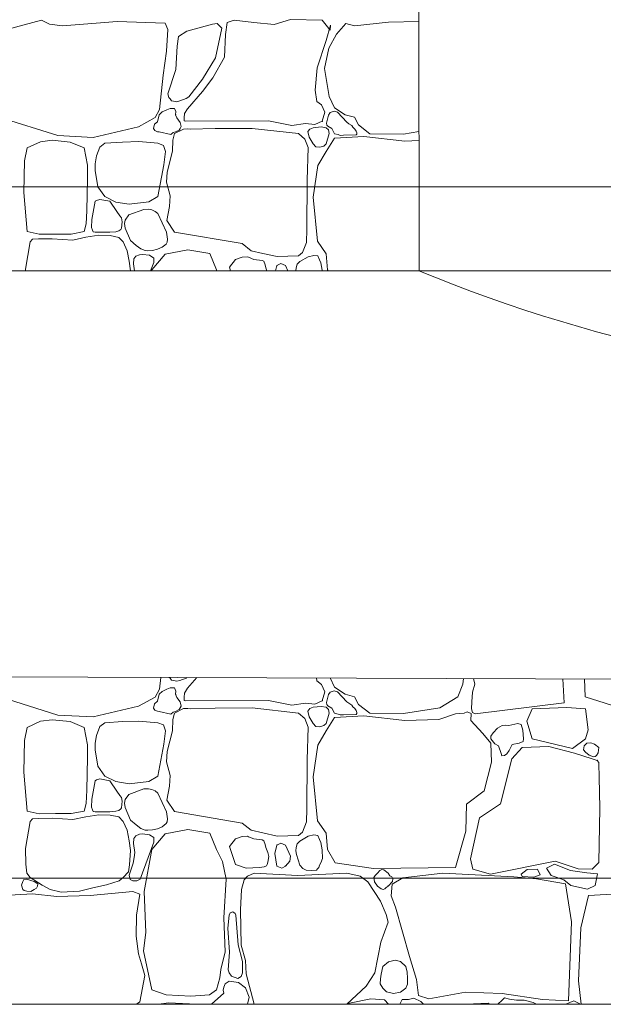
# Model space of a CAD drawing. Header units: millimetres. Extents: x -573548 to 674770, y -184010 to -47794.
# Tile 126 of 181: x 107513 to 109009, y -100578 to -98054. Entities that reach past the tile are written whole.
import ezdxf
from ezdxf.enums import TextEntityAlignment as Align

# ---------------------------------------------------------------- set-up
doc = ezdxf.new("R2010")
doc.units = ezdxf.units.MM
for name, color, linetype, lineweight in [('A.02 RZUT PIWNICY_is$0$_HATCH_Nr_pióra__18', 8, 'Continuous', 9), ('A.02 RZUT PIWNICY_is$0$podciagi_Nr_pióra__1', 8, 'Continuous', 9), ('A.02 RZUT PIWNICY_is$0$Structural - Bearing_Nr_pióra__21', 8, 'Continuous', 9), ('A.02 RZUT PIWNICY_is$0$Structural - Grid', 8, 'Continuous', 9), ('A.02 RZUT PIWNICY_is$0$Structural - Grid_Nr_pióra__17', 8, 'Continuous', 9)]:
    doc.layers.add(name, color=color, linetype=linetype, lineweight=lineweight)
doc.styles.add('A.02 RZUT PIWNICY_is$0$STYL_AUTOMATYCZNY_1', font='arial.ttf')

# ---------------------------------------------------------------- blocks, each defined once
blk = doc.blocks.new('*X106')
at = {"layer": 'A.02 RZUT PIWNICY_is$0$_HATCH_Nr_pióra__18'}
for p, q in [((108000, -98092.1), (108139.9, -98055.6)), ((108139.9, -98055.6), (108160.1, -98065.1)), ((108193.4, -98070.1), (108333.4, -98059)), ((108333.4, -98059), (108456.8, -98062.7)), ((108615.8, -98061.4), (108611.3, -98091.6)), ((108633.2, -98054.8), (108615.8, -98061.4)), ((108683.5, -98061.4), (108633.2, -98054.8)), ((108736.4, -98066.4), (108683.5, -98061.4)), ((108777.6, -98053.6), (108736.4, -98066.4)), ((108859.4, -98054.8), (108777.6, -98053.6)), ((108879.6, -98080.8), (108859.4, -98054.8)), ((109029.4, -98060.6), (108942.3, -98070.1)), ((109107.2, -98058.7), (109029.4, -98060.6)), ((108160.1, -98065.1), (108193.4, -98070.1)), ((108456.8, -98062.7), (108463.4, -98079.2)), ((108463.4, -98079.2), (108459.7, -98134.9)), ((108511.7, -98083), (108491.1, -98096.9)), ((108577.8, -98065.1), (108511.7, -98083)), ((108590.2, -98063.5), (108577.8, -98065.1)), ((108585.7, -98151.8), (108601.9, -98075.9)), ((108601.9, -98075.9), (108590.2, -98063.5)), ((108868.9, -98107.7), (108880, -98067.6)), ((108880, -98067.6), (108879.6, -98080.8)), ((108920, -98063.9), (108896.1, -98091.2)), ((108942.3, -98070.1), (108920, -98063.9)), ((108491.1, -98096.9), (108487, -98122.1)), ((108611.3, -98091.6), (108608.8, -98150.2)), ((108846.2, -98177.8), (108868.9, -98107.7)), ((108896.1, -98091.2), (108876.3, -98127.1)), ((108459.7, -98134.9), (108451.4, -98196)), ((108487, -98122.1), (108483.7, -98182)), ((108876.3, -98127.1), (108865.1, -98178.7)), ((108552.2, -98206.7), (108585.7, -98151.8)), ((108608.8, -98150.2), (108578.7, -98203)), ((108483.7, -98182), (108463.7, -98244.3)), ((108841.2, -98234.4), (108846.2, -98177.8)), ((108865.1, -98178.7), (108876.7, -98250.9)), ((108451.4, -98196), (108442, -98284.3)), ((108517.2, -98251.7), (108552.2, -98206.7)), ((108578.7, -98203), (108552.2, -98237.7)), ((108552.2, -98237.7), (108513.9, -98282.3)), ((108845.7, -98263.3), (108841.2, -98234.4)), ((108463.7, -98244.3), (108465.9, -98253.2)), ((108465.9, -98253.2), (108469.3, -98256.7)), ((108469.3, -98256.7), (108473, -98261.7)), ((108473, -98261.7), (108477.7, -98262.6)), ((108477.7, -98262.6), (108486.9, -98264.3)), ((108486.9, -98264.3), (108494.5, -98262)), ((108494.5, -98262), (108510.7, -98256.4)), ((108510.7, -98256.4), (108517.2, -98251.7)), ((108857.3, -98272.4), (108845.7, -98263.3)), ((108876.7, -98250.9), (108890.7, -98279.8)), ((108442, -98284.3), (108430.8, -98305)), ((108460.7, -98285), (108448.9, -98290.3)), ((108469.4, -98281.2), (108460.7, -98285)), ((108480.4, -98281.5), (108469.4, -98281.2)), ((108483.9, -98289.6), (108480.4, -98281.5)), ((108513.9, -98282.3), (108506.4, -98294.8)), ((108866, -98291.4), (108857.3, -98272.4)), ((108889.4, -98288.6), (108879.3, -98292.2)), ((108898.1, -98291.3), (108889.4, -98288.6)), ((108890.7, -98279.8), (108917.6, -98297.5)), ((108181.6, -98351.1), (108033.3, -98304.5)), ((108430.8, -98305), (108388.3, -98328.5)), ((108441.1, -98297.5), (108437, -98315.6)), ((108448.9, -98290.3), (108441.1, -98297.5)), ((108483.3, -98297.5), (108483.9, -98289.6)), ((108486.2, -98305.8), (108483.3, -98297.5)), ((108494.9, -98317.4), (108486.2, -98305.8)), ((108505.5, -98305.3), (108505.4, -98313.4)), ((108505.4, -98313.4), (108509.7, -98314.1)), ((108506.4, -98294.8), (108505.5, -98305.3)), ((108509.7, -98314.1), (108721.1, -98313.6)), ((108721.1, -98313.6), (108780.9, -98325.2)), ((108840, -98322.7), (108859.4, -98314.1)), ((108859.4, -98314.1), (108866, -98291.4)), ((108875.6, -98298.4), (108870.4, -98319)), ((108879.3, -98292.2), (108875.6, -98298.4)), ((108922.4, -98316.9), (108898.1, -98291.3)), ((108917.6, -98297.5), (108942.3, -98304.2)), ((108942.3, -98304.2), (108951.8, -98323.6)), ((108388.3, -98328.5), (108272, -98355.6)), ((108429.1, -98322), (108426.8, -98333.1)), ((108426.8, -98333.1), (108430, -98338.3)), ((108437, -98315.6), (108429.1, -98322)), ((108430, -98338.3), (108432.2, -98339)), ((108432.2, -98339), (108436.7, -98341.3)), ((108503.5, -98334.4), (108480.8, -98345.8)), ((108483.3, -98341.7), (108492.5, -98336.8)), ((108492.5, -98336.8), (108495.4, -98332.5)), ((108497.4, -98327.7), (108494.9, -98317.4)), ((108495.4, -98332.5), (108497.4, -98327.7)), ((108515, -98333.8), (108503.5, -98334.4)), ((108520.5, -98334.7), (108515, -98333.8)), ((108584.4, -98333.1), (108520.5, -98334.7)), ((108679.8, -98332.6), (108584.4, -98333.1)), ((108798.7, -98345.8), (108679.8, -98332.6)), ((108780.9, -98325.2), (108816.4, -98320.3)), ((108816.4, -98320.3), (108840, -98322.7)), ((108827.3, -98334.4), (108822.7, -98341)), ((108835.8, -98331), (108827.3, -98334.4)), ((108856.8, -98328.8), (108835.8, -98331)), ((108869.3, -98331), (108856.8, -98328.8)), ((108875.3, -98336.6), (108869.3, -98331)), ((108870.4, -98319), (108870.7, -98324)), ((108870.7, -98324), (108873.9, -98326.9)), ((108873.9, -98326.9), (108884, -98333.1)), ((108876.8, -98345.6), (108875.3, -98336.6)), ((108884, -98333.1), (108890.5, -98346.4)), ((108927.5, -98320.7), (108922.4, -98316.9)), ((108934.7, -98325.2), (108927.5, -98320.7)), ((108937.2, -98329.8), (108934.7, -98325.2)), ((108942.4, -98334.2), (108937.2, -98329.8)), ((108946.1, -98339.6), (108942.4, -98334.2)), ((108948.2, -98344), (108946.1, -98339.6)), ((108951.8, -98323.6), (108981.1, -98346.3)), ((108167.1, -98363.2), (108136.7, -98366.7)), ((108213.4, -98367.7), (108167.1, -98363.2)), ((108272, -98355.6), (108181.6, -98351.1)), ((108436.7, -98341.3), (108441.1, -98341.7)), ((108441.1, -98341.7), (108470.8, -98348.3)), ((108470.8, -98348.3), (108477.4, -98343.5)), ((108476.1, -98362.4), (108475.6, -98391)), ((108480.8, -98345.8), (108476.1, -98362.4)), ((108477.4, -98343.5), (108483.3, -98341.7)), ((108814.6, -98359.9), (108798.7, -98345.8)), ((108823.1, -98381.6), (108814.6, -98359.9)), ((108822.7, -98341), (108825.6, -98355.1)), ((108825.6, -98355.1), (108835.8, -98372.3)), ((108869.3, -98372.3), (108876.8, -98345.6)), ((108890.7, -98357.4), (108869.3, -98391.7)), ((108890.5, -98346.4), (108899.8, -98348.4)), ((108965.9, -98353.3), (108890.7, -98357.4)), ((108899.8, -98348.4), (108905.4, -98350.6)), ((108905.4, -98350.6), (108913.6, -98350.1)), ((108913.6, -98350.1), (108945.9, -98349.2)), ((108945.9, -98349.2), (108948.3, -98347.2)), ((108948.3, -98347.2), (108948.2, -98344)), ((109070.7, -98365.2), (108965.9, -98353.3)), ((108981.1, -98346.3), (109067.8, -98347.1)), ((109067.8, -98347.1), (109107.2, -98340.9)), ((109107.2, -98364), (109070.7, -98365.2)), ((108102.8, -98382.6), (108095.6, -98416.1)), ((108136.7, -98366.7), (108102.8, -98382.6)), ((108249, -98382.6), (108213.4, -98367.7)), ((108257.7, -98427.1), (108249, -98382.6)), ((108289.5, -98380.5), (108280.3, -98403.2)), ((108301.9, -98370.7), (108289.5, -98380.5)), ((108346.8, -98367.7), (108301.9, -98370.7)), ((108389, -98366.3), (108346.8, -98367.7)), ((108437.7, -98370.7), (108389, -98366.3)), ((108452.2, -98376.1), (108437.7, -98370.7)), ((108457.4, -98391.5), (108452.2, -98376.1)), ((108820.9, -98465.7), (108823.1, -98381.6)), ((108835.8, -98372.3), (108842.6, -98380)), ((108842.6, -98380), (108853.4, -98381.1)), ((108853.4, -98381.1), (108863.5, -98377.9)), ((108863.5, -98377.9), (108869.3, -98372.3)), ((108280.3, -98403.2), (108276.8, -98423.3)), ((108453.4, -98425.7), (108457.4, -98391.5)), ((108475.6, -98391), (108461.9, -98444.5)), ((108869.3, -98391.7), (108847.8, -98428)), ((108095.6, -98416.1), (108094, -98497)), ((108257.4, -98460.1), (108257.7, -98427.1)), ((108276.8, -98423.3), (108277.1, -98440.2)), ((108277.1, -98440.2), (108283.9, -98482.2)), ((108437.7, -98507.3), (108453.4, -98425.7)), ((108847.8, -98428), (108835.8, -98509.3)), ((108256.2, -98543.8), (108257.4, -98460.1)), ((108461.9, -98444.5), (108460.2, -98470.6)), ((108819.6, -98591.3), (108820.9, -98465.7)), ((108283.9, -98482.2), (108301.9, -98507.3)), ((108460.2, -98470.6), (108469.3, -98505.6)), ((108094, -98497), (108102.8, -98597.3)), ((108288.8, -98514.8), (108280.3, -98517.1)), ((108314.8, -98519.2), (108288.8, -98514.8)), ((108301.9, -98507.3), (108330.1, -98521.6)), ((108414.3, -98521.1), (108437.7, -98507.3)), ((108469.3, -98505.6), (108467.9, -98532.9)), ((108835.8, -98509.3), (108847.4, -98622)), ((108277.1, -98519.2), (108268.3, -98566.5)), ((108280.3, -98517.1), (108277.1, -98519.2)), ((108332.6, -98546), (108314.8, -98519.2)), ((108330.1, -98521.6), (108364.1, -98527.1)), ((108401.6, -98540.3), (108363.2, -98554.3)), ((108364.1, -98527.1), (108414.3, -98521.1)), ((108414.2, -98539.7), (108401.6, -98540.3)), ((108422.2, -98541.7), (108414.2, -98539.7)), ((108430.6, -98545.4), (108422.2, -98541.7)), ((108467.9, -98532.9), (108460.6, -98568.8)), ((108253.7, -98577.2), (108256.2, -98543.8)), ((108268.3, -98566.5), (108268, -98586.8)), ((108340.2, -98556.7), (108332.6, -98546)), ((108344.8, -98562), (108340.2, -98556.7)), ((108346.3, -98572), (108344.8, -98562)), ((108363.2, -98554.3), (108354.3, -98567.8)), ((108437.5, -98551), (108430.6, -98545.4)), ((108460, -98598.7), (108437.5, -98551)), ((108249, -98597.3), (108253.7, -98577.2)), ((108268, -98586.8), (108270.6, -98593.8)), ((108337.6, -98595.5), (108343, -98591.6)), ((108343, -98591.6), (108345, -98588.3)), ((108345, -98588.3), (108346.3, -98572)), ((108354.3, -98567.8), (108352.3, -98576.8)), ((108352.3, -98576.8), (108353.9, -98588)), ((108353.9, -98588), (108367.7, -98619.9)), ((108460.6, -98568.8), (108480.8, -98598.5)), ((108818.8, -98624.8), (108819.6, -98591.3)), ((108102.8, -98597.3), (108133.2, -98604.1)), ((108116.9, -98616.5), (108110.6, -98623.5)), ((108131.9, -98616), (108116.9, -98616.5)), ((108166.7, -98615.5), (108131.9, -98616)), ((108133.2, -98604.1), (108175.6, -98603.6)), ((108219.7, -98618.8), (108166.7, -98615.5)), ((108175.6, -98603.6), (108215.8, -98603.4)), ((108215.8, -98603.4), (108249, -98597.3)), ((108253, -98611.5), (108219.7, -98618.8)), ((108286.9, -98606.7), (108253, -98611.5)), ((108270.6, -98593.8), (108272.2, -98597.8)), ((108272.2, -98597.8), (108277.1, -98598.7)), ((108277.1, -98598.7), (108314.8, -98598.7)), ((108315.4, -98607.3), (108286.9, -98606.7)), ((108314.8, -98598.7), (108330.4, -98597.4)), ((108337.4, -98612.2), (108315.4, -98607.3)), ((108330.4, -98597.4), (108337.6, -98595.5)), ((108349.3, -98623.5), (108337.4, -98612.2)), ((108462.9, -98616.8), (108460, -98598.7)), ((108461.8, -98624.7), (108462.9, -98616.8)), ((108480.8, -98598.5), (108654.2, -98628)), ((108110.6, -98623.5), (108098.6, -98693.2)), ((108359.1, -98646.2), (108349.3, -98623.5)), ((108367.7, -98619.9), (108382.4, -98632.7)), ((108382.4, -98632.7), (108394, -98641.6)), ((108394, -98641.6), (108405.3, -98645.8)), ((108424.4, -98645.4), (108437, -98642.4)), ((108437, -98642.4), (108448.9, -98637.2)), ((108448.9, -98637.2), (108459, -98629)), ((108459, -98629), (108461.8, -98624.7)), ((108654.2, -98628), (108677.1, -98646.2)), ((108808.8, -98651), (108818.8, -98624.8)), ((108847.4, -98622), (108868.9, -98653.8)), ((108364.7, -98673), (108359.1, -98646.2)), ((108376.5, -98667.4), (108375.4, -98680.2)), ((108381.7, -98660.2), (108376.5, -98667.4)), ((108390.5, -98656.7), (108381.7, -98660.2)), ((108398.4, -98655.6), (108390.5, -98656.7)), ((108416, -98657.5), (108398.4, -98655.6)), ((108405.3, -98645.8), (108412.3, -98646.4)), ((108412.3, -98646.4), (108424.4, -98645.4)), ((108427.3, -98665), (108416, -98657.5)), ((108456.5, -98655), (108422.2, -98695.5)), ((108427.8, -98669.7), (108427.3, -98665)), ((108514.3, -98644.3), (108456.5, -98655)), ((108571.2, -98653.4), (108514.3, -98644.3)), ((108588.2, -98695.5), (108571.2, -98653.4)), ((108654.1, -98662.6), (108636.5, -98668.7)), ((108667.4, -98661.6), (108654.1, -98662.6)), ((108670.3, -98662.9), (108667.4, -98661.6)), ((108683.5, -98668.7), (108670.3, -98662.9)), ((108677.1, -98646.2), (108706.8, -98653.1)), ((108706.8, -98653.1), (108743.5, -98661.4)), ((108743.5, -98661.4), (108798.7, -98659.6)), ((108798.7, -98659.6), (108808.8, -98651)), ((108823.2, -98661.6), (108802, -98674)), ((108837.8, -98658.3), (108823.2, -98661.6)), ((108848.1, -98659.7), (108837.8, -98658.3)), ((108852.3, -98669.9), (108848.1, -98659.7)), ((108868.9, -98653.8), (108873, -98695.5)), ((108367.8, -98697.8), (108364.7, -98673)), ((108375.4, -98680.2), (108378.3, -98697.8)), ((108419.4, -98697.8), (108427.1, -98676.8)), ((108427.1, -98676.8), (108427.8, -98669.7)), ((108636.5, -98668.7), (108621.2, -98688.1)), ((108621.2, -98688.1), (108624.4, -98697.8)), ((108705.1, -98671.2), (108683.5, -98668.7)), ((108709.1, -98673.2), (108705.1, -98671.2)), ((108713, -98682.3), (108709.1, -98673.2)), ((108714.5, -98690.1), (108713, -98682.3)), ((108717.4, -98697.8), (108714.5, -98690.1)), ((108743, -98684.3), (108739.7, -98697.8)), ((108753.1, -98678.9), (108743, -98684.3)), ((108764.8, -98684.3), (108753.1, -98678.9)), ((108771.2, -98697.8), (108764.8, -98684.3)), ((108792.6, -98690.1), (108791.5, -98697.8)), ((108795.2, -98681.1), (108792.6, -98690.1)), ((108802, -98674), (108795.2, -98681.1)), ((108855.3, -98677.6), (108852.3, -98669.9)), ((108858.8, -98696.4), (108855.3, -98677.6)), ((108098.6, -98693.2), (108098.6, -98697.8)), ((108422.2, -98695.5), (108421.8, -98697.8)), ((108589.3, -98697.8), (108588.2, -98695.5)), ((108858.9, -98697.8), (108858.8, -98696.4)), ((108873, -98695.5), (108874.3, -98697.8)), ((108445.2, -99740), (108442, -99770)), ((108467, -99740), (108469.3, -99742.3)), ((108469.3, -99742.3), (108473, -99747.3)), ((108473, -99747.3), (108477.7, -99748.2)), ((108477.7, -99748.2), (108486.9, -99750)), ((108486.9, -99750), (108494.5, -99747.7)), ((108494.5, -99747.7), (108510.7, -99742.1)), ((108510.7, -99742.1), (108513.3, -99740.2)), ((108537.6, -99740.3), (108513.9, -99767.9)), ((108845.7, -99748.9), (108844.6, -99741.4)), ((108857.3, -99758), (108845.7, -99748.9)), ((108879.1, -99741.5), (108890.7, -99765.5)), ((109219.7, -99757.6), (109221.4, -99742.8)), ((109246.8, -99742.9), (109250, -99757.1)), ((109479.6, -99805.1), (109475.9, -99743.7)), ((109533.3, -99790.2), (109531.5, -99743.9)), ((108442, -99770), (108430.8, -99790.6)), ((108448.9, -99775.9), (108441.1, -99783.2)), ((108460.7, -99770.6), (108448.9, -99775.9)), ((108469.4, -99766.9), (108460.7, -99770.6)), ((108480.4, -99767.1), (108469.4, -99766.9)), ((108483.9, -99775.3), (108480.4, -99767.1)), ((108483.3, -99783.2), (108483.9, -99775.3)), ((108513.9, -99767.9), (108506.4, -99780.5)), ((108866, -99777), (108857.3, -99758)), ((108859.4, -99799.7), (108866, -99777)), ((108879.3, -99777.9), (108875.6, -99784.1)), ((108889.4, -99774.3), (108879.3, -99777.9)), ((108898.1, -99777), (108889.4, -99774.3)), ((108890.7, -99765.5), (108917.6, -99783.2)), ((108922.4, -99802.5), (108898.1, -99777)), ((109206.5, -99789.8), (109219.7, -99757.6)), ((109244.2, -99777.7), (109242.4, -99802.9)), ((109250, -99757.1), (109244.2, -99777.7)), ((108181.6, -99836.8), (108033.3, -99790.2)), ((108430.8, -99790.6), (108388.3, -99814.2)), ((108437, -99801.3), (108429.1, -99807.6)), ((108441.1, -99783.2), (108437, -99801.3)), ((108486.2, -99791.4), (108483.3, -99783.2)), ((108494.9, -99803), (108486.2, -99791.4)), ((108497.4, -99813.4), (108494.9, -99803)), ((108505.5, -99791), (108505.4, -99799.1)), ((108505.4, -99799.1), (108509.7, -99799.7)), ((108506.4, -99780.5), (108505.5, -99791)), ((108509.7, -99799.7), (108721.1, -99799.3)), ((108721.1, -99799.3), (108780.9, -99810.9)), ((108840, -99808.4), (108859.4, -99799.7)), ((108875.6, -99784.1), (108870.4, -99804.6)), ((108917.6, -99783.2), (108942.3, -99789.8)), ((108927.5, -99806.3), (108922.4, -99802.5)), ((108942.3, -99789.8), (108951.8, -99809.2)), ((109160.3, -99818.3), (109206.5, -99789.8)), ((109242.4, -99802.9), (109241.5, -99820.7)), ((109681.6, -99836.8), (109533.3, -99790.2)), ((108388.3, -99814.2), (108272, -99841.3)), ((108429.1, -99807.6), (108426.8, -99818.7)), ((108426.8, -99818.7), (108430, -99824)), ((108430, -99824), (108432.2, -99824.7)), ((108432.2, -99824.7), (108436.7, -99826.9)), ((108436.7, -99826.9), (108441.1, -99827.4)), ((108441.1, -99827.4), (108470.8, -99834)), ((108477.4, -99829.1), (108483.3, -99827.4)), ((108503.5, -99820.1), (108480.8, -99831.5)), ((108483.3, -99827.4), (108492.5, -99822.4)), ((108492.5, -99822.4), (108495.4, -99818.1)), ((108495.4, -99818.1), (108497.4, -99813.4)), ((108515, -99819.4), (108503.5, -99820.1)), ((108520.5, -99820.4), (108515, -99819.4)), ((108584.4, -99818.7), (108520.5, -99820.4)), ((108679.8, -99818.3), (108584.4, -99818.7)), ((108798.7, -99831.5), (108679.8, -99818.3)), ((108780.9, -99810.9), (108816.4, -99805.9)), ((108816.4, -99805.9), (108840, -99808.4)), ((108827.3, -99820), (108822.7, -99826.7)), ((108822.7, -99826.7), (108825.6, -99840.8)), ((108835.8, -99816.6), (108827.3, -99820)), ((108856.8, -99814.5), (108835.8, -99816.6)), ((108869.3, -99816.6), (108856.8, -99814.5)), ((108875.3, -99822.3), (108869.3, -99816.6)), ((108870.4, -99804.6), (108870.7, -99809.7)), ((108870.7, -99809.7), (108873.9, -99812.6)), ((108873.9, -99812.6), (108884, -99818.7)), ((108876.8, -99831.3), (108875.3, -99822.3)), ((108884, -99818.7), (108890.5, -99832.1)), ((108934.7, -99810.9), (108927.5, -99806.3)), ((108937.2, -99815.5), (108934.7, -99810.9)), ((108942.4, -99819.9), (108937.2, -99815.5)), ((108946.1, -99825.2), (108942.4, -99819.9)), ((108948.2, -99829.7), (108946.1, -99825.2)), ((108951.8, -99809.2), (108981.1, -99831.9)), ((109067.8, -99832.7), (109160.3, -99818.3)), ((109230.3, -99827.9), (109222.9, -99831.7)), ((109240.9, -99832.4), (109230.3, -99827.9)), ((109241.5, -99820.7), (109244.4, -99830)), ((109251.5, -99833.6), (109479.6, -99805.1)), ((109397.7, -99820.7), (109383.3, -99852.3)), ((109486.6, -99817.3), (109397.7, -99820.7)), ((109533.9, -99820.7), (109486.6, -99817.3)), ((109540.6, -99874.3), (109533.9, -99820.7)), ((108136.7, -99852.3), (108102.8, -99868.2)), ((108167.1, -99848.8), (108136.7, -99852.3)), ((108213.4, -99853.4), (108167.1, -99848.8)), ((108272, -99841.3), (108181.6, -99836.8)), ((108249, -99868.2), (108213.4, -99853.4)), ((108346.8, -99853.4), (108301.9, -99856.4)), ((108389, -99852), (108346.8, -99853.4)), ((108437.7, -99856.4), (108389, -99852)), ((108470.8, -99834), (108477.4, -99829.1)), ((108476.1, -99848.1), (108475.6, -99876.6)), ((108480.8, -99831.5), (108476.1, -99848.1)), ((108814.6, -99845.6), (108798.7, -99831.5)), ((108823.1, -99867.2), (108814.6, -99845.6)), ((108825.6, -99840.8), (108835.8, -99857.9)), ((108869.3, -99857.9), (108876.8, -99831.3)), ((108890.7, -99843.1), (108869.3, -99877.4)), ((108890.5, -99832.1), (108899.8, -99834)), ((108965.9, -99838.9), (108890.7, -99843.1)), ((108899.8, -99834), (108905.4, -99836.3)), ((108905.4, -99836.3), (108913.6, -99835.8)), ((108913.6, -99835.8), (108945.9, -99834.9)), ((108945.9, -99834.9), (108948.3, -99832.9)), ((108948.3, -99832.9), (108948.2, -99829.7)), ((109070.7, -99850.9), (108965.9, -99838.9)), ((108981.1, -99831.9), (109067.8, -99832.7)), ((109157.8, -99848), (109070.7, -99850.9)), ((109201.2, -99833.2), (109157.8, -99848)), ((109222.9, -99831.7), (109201.2, -99833.2)), ((109240.4, -99850.9), (109240.9, -99832.4)), ((109270.9, -99883.5), (109240.4, -99850.9)), ((109244.4, -99830), (109251.5, -99833.6)), ((109383.3, -99852.3), (109397.7, -99897.4)), ((108102.8, -99868.2), (108095.6, -99901.8)), ((108257.7, -99912.8), (108249, -99868.2)), ((108289.5, -99866.1), (108280.3, -99888.9)), ((108301.9, -99856.4), (108289.5, -99866.1)), ((108452.2, -99861.8), (108437.7, -99856.4)), ((108457.4, -99877.1), (108452.2, -99861.8)), ((108453.4, -99911.4), (108457.4, -99877.1)), ((108475.6, -99876.6), (108461.9, -99930.2)), ((108820.9, -99951.4), (108823.1, -99867.2)), ((108835.8, -99857.9), (108842.6, -99865.7)), ((108842.6, -99865.7), (108853.4, -99866.8)), ((108869.3, -99877.4), (108847.8, -99913.7)), ((108853.4, -99866.8), (108863.5, -99863.6)), ((108863.5, -99863.6), (108869.3, -99857.9)), ((109308.5, -99870.6), (109297.3, -99881.8)), ((109320.6, -99863), (109308.5, -99870.6)), ((109328.4, -99862.8), (109320.6, -99863)), ((109337.8, -99863.7), (109328.4, -99862.8)), ((109360.2, -99857.9), (109337.8, -99863.7)), ((109369.5, -99861.1), (109360.2, -99857.9)), ((109373.2, -99875), (109369.5, -99861.1)), ((109374.7, -99897.6), (109373.2, -99875)), ((109533.9, -99897.4), (109540.6, -99874.3)), ((108095.6, -99901.8), (108094, -99982.7)), ((108280.3, -99888.9), (108276.8, -99908.9)), ((109291.6, -99908.7), (109270.9, -99883.5)), ((109297.3, -99881.8), (109291.5, -99890.4)), ((109291.5, -99890.4), (109291.6, -99897.4)), ((109291.6, -99897.4), (109301.4, -99910.1)), ((109363.8, -99908.8), (109374.3, -99904.5)), ((109374.3, -99904.5), (109374.7, -99897.6)), ((109397.7, -99897.4), (109500.8, -99921.9)), ((109500.8, -99921.9), (109533.9, -99897.4)), ((108257.4, -99945.8), (108257.7, -99912.8)), ((108276.8, -99908.9), (108277.1, -99925.9)), ((108277.1, -99925.9), (108283.9, -99967.8)), ((108437.7, -99993), (108453.4, -99911.4)), ((108847.8, -99913.7), (108835.8, -99995)), ((109293.2, -99957), (109291.6, -99908.7)), ((109301.4, -99910.1), (109311.4, -99915.1)), ((109311.4, -99915.1), (109317.6, -99935.5)), ((109332.1, -99935.7), (109338, -99927.4)), ((109338, -99927.4), (109346.1, -99911.8)), ((109371.6, -99919.4), (109345.2, -99949.2)), ((109346.1, -99911.8), (109363.8, -99908.8)), ((109440.2, -99917), (109371.6, -99919.4)), ((109506.2, -99933.9), (109440.2, -99917)), ((109528.7, -99925.3), (109530.4, -99915.5)), ((109533.9, -99931.6), (109528.7, -99925.3)), ((109530.4, -99915.5), (109537.7, -99908.9)), ((109537.7, -99908.9), (109547.7, -99907.7)), ((109547.7, -99907.7), (109556.9, -99910.9)), ((109556.9, -99910.9), (109568, -99919.4)), ((109568, -99919.4), (109566.1, -99933.6)), ((108256.2, -100029.5), (108257.4, -99945.8)), ((108461.9, -99930.2), (108460.2, -99956.2)), ((108819.6, -100076.9), (108820.9, -99951.4)), ((109345.2, -99949.2), (109316.3, -100063.9)), ((109317.6, -99935.5), (109319.8, -99941)), ((109319.8, -99941), (109326.4, -99940.2)), ((109326.4, -99940.2), (109332.1, -99935.7)), ((109550.8, -99949.2), (109506.2, -99933.9)), ((109543, -99939.3), (109533.9, -99931.6)), ((109554.2, -99943.3), (109543, -99939.3)), ((109564.2, -99952.9), (109550.8, -99949.2)), ((109559.2, -99942.7), (109554.2, -99943.3)), ((109561.8, -99939.9), (109559.2, -99942.7)), ((109566.1, -99933.6), (109561.8, -99939.9)), ((109568.4, -99957.9), (109564.2, -99952.9)), ((108283.9, -99967.8), (108301.9, -99993)), ((108460.2, -99956.2), (108469.3, -99991.3)), ((109274.6, -100030.9), (109293.2, -99957)), ((109568.6, -99962), (109568.4, -99957.9)), ((109569, -99995.8), (109568.6, -99962)), ((108094, -99982.7), (108102.8, -100083)), ((108277.1, -100004.9), (108268.3, -100052.2)), ((108280.3, -100002.8), (108277.1, -100004.9)), ((108288.8, -100000.4), (108280.3, -100002.8)), ((108314.8, -100004.9), (108288.8, -100000.4)), ((108301.9, -99993), (108330.1, -100007.3)), ((108332.6, -100031.7), (108314.8, -100004.9)), ((108414.3, -100006.8), (108437.7, -99993)), ((108469.3, -99991.3), (108467.9, -100018.5)), ((108835.8, -99995), (108847.4, -100107.7)), ((109570.6, -100075.5), (109569, -99995.8)), ((108253.7, -100062.9), (108256.2, -100029.5)), ((108330.1, -100007.3), (108364.1, -100012.7)), ((108401.6, -100025.9), (108363.2, -100040)), ((108364.1, -100012.7), (108414.3, -100006.8)), ((108414.2, -100025.4), (108401.6, -100025.9)), ((108422.2, -100027.3), (108414.2, -100025.4)), ((108430.6, -100031), (108422.2, -100027.3)), ((108467.9, -100018.5), (108460.6, -100054.4)), ((109228.8, -100064.7), (109274.6, -100030.9)), ((108268.3, -100052.2), (108268, -100072.5)), ((108340.2, -100042.4), (108332.6, -100031.7)), ((108344.8, -100047.6), (108340.2, -100042.4)), ((108346.3, -100057.6), (108344.8, -100047.6)), ((108354.3, -100053.4), (108352.3, -100062.5)), ((108363.2, -100040), (108354.3, -100053.4)), ((108437.5, -100036.7), (108430.6, -100031)), ((108460, -100084.3), (108437.5, -100036.7)), ((108460.6, -100054.4), (108480.8, -100084.1)), ((108249, -100083), (108253.7, -100062.9)), ((108268, -100072.5), (108270.6, -100079.5)), ((108270.6, -100079.5), (108272.2, -100083.5)), ((108330.4, -100083), (108337.6, -100081.2)), ((108337.6, -100081.2), (108343, -100077.3)), ((108343, -100077.3), (108345, -100074)), ((108345, -100074), (108346.3, -100057.6)), ((108352.3, -100062.5), (108353.9, -100073.6)), ((108353.9, -100073.6), (108367.7, -100105.6)), ((108818.8, -100110.5), (108819.6, -100076.9)), ((109227.2, -100134.5), (109228.8, -100064.7)), ((109316.3, -100063.9), (109262.7, -100099.8)), ((109568.1, -100214.6), (109570.6, -100075.5)), ((108102.8, -100083), (108133.2, -100089.8)), ((108116.9, -100102.2), (108110.6, -100109.2)), ((108131.9, -100101.7), (108116.9, -100102.2)), ((108166.7, -100101.1), (108131.9, -100101.7)), ((108133.2, -100089.8), (108175.6, -100089.2)), ((108219.7, -100104.4), (108166.7, -100101.1)), ((108175.6, -100089.2), (108215.8, -100089.1)), ((108215.8, -100089.1), (108249, -100083)), ((108253, -100097.1), (108219.7, -100104.4)), ((108286.9, -100092.4), (108253, -100097.1)), ((108272.2, -100083.5), (108277.1, -100084.3)), ((108277.1, -100084.3), (108314.8, -100084.3)), ((108315.4, -100092.9), (108286.9, -100092.4)), ((108314.8, -100084.3), (108330.4, -100083)), ((108337.4, -100097.8), (108315.4, -100092.9)), ((108349.3, -100109.2), (108337.4, -100097.8)), ((108367.7, -100105.6), (108382.4, -100118.3)), ((108462.9, -100102.5), (108460, -100084.3)), ((108461.8, -100110.3), (108462.9, -100102.5)), ((108480.8, -100084.1), (108654.2, -100113.6)), ((109262.7, -100099.8), (109239.1, -100205.1)), ((108110.6, -100109.2), (108098.6, -100178.9)), ((108359.1, -100131.9), (108349.3, -100109.2)), ((108364.7, -100158.6), (108359.1, -100131.9)), ((108382.4, -100118.3), (108394, -100127.3)), ((108394, -100127.3), (108405.3, -100131.5)), ((108405.3, -100131.5), (108412.3, -100132)), ((108412.3, -100132), (108424.4, -100131.1)), ((108424.4, -100131.1), (108437, -100128.1)), ((108437, -100128.1), (108448.9, -100122.9)), ((108448.9, -100122.9), (108459, -100114.7)), ((108514.3, -100130), (108456.5, -100140.7)), ((108459, -100114.7), (108461.8, -100110.3)), ((108571.2, -100139), (108514.3, -100130)), ((108654.2, -100113.6), (108677.1, -100131.8)), ((108677.1, -100131.8), (108706.8, -100138.8)), ((108808.8, -100136.7), (108818.8, -100110.5)), ((108847.4, -100107.7), (108868.9, -100139.5)), ((108376.5, -100153.1), (108375.4, -100165.9)), ((108381.7, -100145.9), (108376.5, -100153.1)), ((108390.5, -100142.3), (108381.7, -100145.9)), ((108398.4, -100141.3), (108390.5, -100142.3)), ((108416, -100143.2), (108398.4, -100141.3)), ((108427.3, -100150.7), (108416, -100143.2)), ((108456.5, -100140.7), (108422.2, -100181.1)), ((108427.1, -100162.4), (108427.8, -100155.4)), ((108427.8, -100155.4), (108427.3, -100150.7)), ((108588.2, -100181.1), (108571.2, -100139)), ((108636.5, -100154.3), (108621.2, -100173.7)), ((108654.1, -100148.3), (108636.5, -100154.3)), ((108667.4, -100147.3), (108654.1, -100148.3)), ((108670.3, -100148.6), (108667.4, -100147.3)), ((108683.5, -100154.3), (108670.3, -100148.6)), ((108705.1, -100156.8), (108683.5, -100154.3)), ((108709.1, -100158.9), (108705.1, -100156.8)), ((108706.8, -100138.8), (108743.5, -100147.1)), ((108743.5, -100147.1), (108798.7, -100145.2)), ((108798.7, -100145.2), (108808.8, -100136.7)), ((108823.2, -100147.2), (108802, -100159.7)), ((108837.8, -100144), (108823.2, -100147.2)), ((108848.1, -100145.4), (108837.8, -100144)), ((108852.3, -100155.6), (108848.1, -100145.4)), ((108855.3, -100163.3), (108852.3, -100155.6)), ((108868.9, -100139.5), (108873, -100181.1)), ((109201.2, -100227), (109227.2, -100134.5)), ((108098.6, -100178.9), (108099.1, -100218.5)), ((108367.8, -100183.9), (108364.7, -100158.6)), ((108375.4, -100165.9), (108379.2, -100189.2)), ((108392.5, -100257.5), (108427.1, -100162.4)), ((108422.2, -100181.1), (108402.8, -100288.5)), ((108603.4, -100212.1), (108588.2, -100181.1)), ((108621.2, -100173.7), (108636.5, -100220)), ((108713, -100168), (108709.1, -100158.9)), ((108714.5, -100175.8), (108713, -100168)), ((108719.7, -100189.3), (108714.5, -100175.8)), ((108743, -100170), (108737.6, -100191.9)), ((108753.1, -100164.6), (108743, -100170)), ((108764.8, -100170), (108753.1, -100164.6)), ((108778, -100198.1), (108764.8, -100170)), ((108792.6, -100175.7), (108791.3, -100184.5)), ((108795.2, -100166.8), (108792.6, -100175.7)), ((108802, -100159.7), (108795.2, -100166.8)), ((108858.8, -100182.1), (108855.3, -100163.3)), ((108859.8, -100204.3), (108858.8, -100182.1)), ((108873, -100181.1), (108892.4, -100215)), ((108365.2, -100220.8), (108367.8, -100183.9)), ((108377.3, -100201.7), (108374.7, -100215.9)), ((108379.2, -100189.2), (108377.3, -100201.7)), ((108722.3, -100199.3), (108719.7, -100189.3)), ((108720.1, -100213.3), (108722.3, -100199.3)), ((108737.6, -100191.9), (108743, -100223.7)), ((108776, -100211.3), (108778, -100198.1)), ((108791.3, -100184.5), (108792.9, -100194.4)), ((108792.9, -100194.4), (108802, -100221.6)), ((108856, -100215.2), (108859.8, -100204.3)), ((109239.1, -100205.1), (109245.3, -100231.9)), ((108099.1, -100218.5), (108102.4, -100241.8)), ((108362.6, -100238.3), (108365.2, -100220.8)), ((108374.7, -100215.9), (108364.5, -100247.3)), ((108612.9, -100257.5), (108603.4, -100212.1)), ((108636.5, -100220), (108664.5, -100229.4)), ((108664.5, -100229.4), (108698.4, -100227.4)), ((108698.4, -100227.4), (108710.3, -100225.3)), ((108710.3, -100225.3), (108716.1, -100223)), ((108716.1, -100223), (108717.8, -100220)), ((108717.8, -100220), (108720.1, -100213.3)), ((108743, -100223.7), (108756, -100229.1)), ((108756, -100229.1), (108764.8, -100223.7)), ((108764.8, -100223.7), (108776, -100211.3)), ((108802, -100221.6), (108809.7, -100229.9)), ((108809.7, -100229.9), (108818.4, -100234.6)), ((108844.5, -100234.4), (108847.3, -100231.1)), ((108847.3, -100231.1), (108850.3, -100227.1)), ((108850.3, -100227.1), (108852.3, -100221.6)), ((108852.3, -100221.6), (108856, -100215.2)), ((108892.4, -100215), (108991, -100230.3)), ((108991, -100230.3), (109201.2, -100227)), ((109011.8, -100232.5), (109006.5, -100234.8)), ((109017.1, -100233.6), (109011.8, -100232.5)), ((109245.3, -100231.9), (109290.7, -100244.3)), ((109290.7, -100244.3), (109455.9, -100211.3)), ((109369.5, -100244.7), (109384.7, -100232.4)), ((109384.7, -100232.4), (109411.2, -100231.4)), ((109411.2, -100231.4), (109418, -100246.2)), ((109454.3, -100219.2), (109434.2, -100229.5)), ((109434.2, -100229.5), (109446, -100248.1)), ((109495.6, -100234.9), (109454.3, -100219.2)), ((109455.9, -100211.3), (109515.3, -100231.1)), ((109515.3, -100231.1), (109550.8, -100231.9)), ((109550.8, -100231.9), (109568.1, -100214.6)), ((108101, -100257.3), (108094.3, -100258.4)), ((108120.5, -100263.5), (108101, -100257.3)), ((108102.4, -100241.8), (108110.6, -100253.3)), ((108110.6, -100253.3), (108141.2, -100272.5)), ((108338.3, -100261.2), (108349.3, -100253.3)), ((108349.3, -100253.3), (108362.6, -100238.3)), ((108364.5, -100247.3), (108366.8, -100257.9)), ((108366.8, -100257.9), (108373.9, -100261.8)), ((108384.2, -100261.2), (108392.5, -100257.5)), ((108606.7, -100356.2), (108612.9, -100257.5)), ((108667.8, -100249.3), (108659.2, -100259.2)), ((108684.3, -100241.8), (108667.8, -100249.3)), ((108796.6, -100248), (108684.3, -100241.8)), ((108922.4, -100241.8), (108796.6, -100248)), ((108818.4, -100234.6), (108830.8, -100234.8)), ((108830.8, -100234.8), (108844.5, -100234.4)), ((108956.8, -100249.3), (108922.4, -100241.8)), ((108975.8, -100264.1), (108956.8, -100249.3)), ((108995, -100247.9), (108991.5, -100253.4)), ((108991.5, -100253.4), (108993.3, -100263.8)), ((109001, -100241.8), (108995, -100247.9)), ((109006.5, -100234.8), (109001, -100241.8)), ((109027.8, -100241.8), (109017.1, -100233.6)), ((109032.4, -100248.4), (109027.8, -100241.8)), ((109037.3, -100250.9), (109032.4, -100248.4)), ((109040.4, -100256.2), (109037.3, -100250.9)), ((109066.2, -100253.8), (109038.5, -100270.3)), ((109039.6, -100263.4), (109040.4, -100256.2)), ((109168.1, -100241.8), (109066.2, -100253.8)), ((109350.2, -100250.9), (109168.1, -100241.8)), ((109408.4, -100256.3), (109350.2, -100250.9)), ((109371.9, -100250.1), (109369.5, -100244.7)), ((109401.9, -100252.5), (109371.9, -100250.1)), ((109418, -100246.2), (109401.9, -100252.5)), ((109483, -100269.4), (109408.4, -100256.3)), ((109446, -100248.1), (109478.9, -100258.9)), ((109537.8, -100240.8), (109495.6, -100234.9)), ((109565.2, -100243.7), (109537.8, -100240.8)), ((109558.9, -100273.6), (109565.2, -100243.7)), ((108091.5, -100263.5), (108088.7, -100272.7)), ((108088.7, -100272.7), (108091.5, -100283.7)), ((108094.3, -100258.4), (108091.5, -100263.5)), ((108129.9, -100269.6), (108120.5, -100263.5)), ((108120.5, -100283.7), (108126.6, -100280.2)), ((108126.6, -100280.2), (108129.4, -100275.6)), ((108129.4, -100275.6), (108129.9, -100269.6)), ((108141.2, -100272.5), (108161.6, -100283.7)), ((108236.6, -100287.7), (108271.5, -100279.2)), ((108271.5, -100279.2), (108305.8, -100271.7)), ((108305.8, -100271.7), (108338.3, -100261.2)), ((108373.9, -100261.8), (108384.2, -100261.2)), ((108659.2, -100259.2), (108652.1, -100283.9)), ((109008.4, -100314.1), (108975.8, -100264.1)), ((108993.3, -100263.8), (109001, -100274.9)), ((109001, -100274.9), (109010.3, -100282.2)), ((109010.3, -100282.2), (109015, -100283.6)), ((109015, -100283.6), (109019.9, -100282.1)), ((109019.9, -100282.1), (109023.3, -100278.6)), ((109023.3, -100278.6), (109027.8, -100274.9)), ((109027.8, -100274.9), (109039.6, -100263.4)), ((109038.5, -100270.3), (109035.6, -100299.6)), ((109478.9, -100258.9), (109496.1, -100273.6)), ((109498, -100366.5), (109483, -100269.4)), ((109496.1, -100273.6), (109539.2, -100282.5)), ((109539.2, -100282.5), (109558.9, -100273.6)), ((108116.5, -100294.6), (108041.8, -100299.2)), ((108091.5, -100283.7), (108095.5, -100286.7)), ((108095.5, -100286.7), (108102.2, -100288.2)), ((108102.2, -100288.2), (108112.1, -100288.7)), ((108112.1, -100288.7), (108120.5, -100283.7)), ((108178.7, -100301.5), (108116.5, -100294.6)), ((108161.6, -100283.7), (108190.1, -100290.3)), ((108264.6, -100298.8), (108178.7, -100301.5)), ((108190.1, -100290.3), (108236.6, -100287.7)), ((108373.3, -100289.3), (108264.6, -100298.8)), ((108391.5, -100296.1), (108373.3, -100289.3)), ((108383, -100349.6), (108391.5, -100296.1)), ((108402.8, -100288.5), (108406.9, -100393.7)), ((108652.1, -100283.9), (108649.3, -100335.9)), ((109035.6, -100299.6), (109047.4, -100328.9)), ((109541.8, -100299.2), (109522.4, -100382.1)), ((109616.5, -100294.6), (109541.8, -100299.2)), ((109022.8, -100347.9), (109008.4, -100314.1)), ((109047.4, -100328.9), (109083.1, -100455.2)), ((108382.1, -100403.8), (108383, -100349.6)), ((108610, -100443.7), (108606.7, -100356.2)), ((108620.4, -100349.6), (108617.3, -100383.2)), ((108623.5, -100343.7), (108620.4, -100349.6)), ((108630.1, -100341.4), (108623.5, -100343.7)), ((108636.4, -100345.6), (108630.1, -100341.4)), ((108638.1, -100349.6), (108636.4, -100345.6)), ((108643.4, -100425.3), (108638.1, -100349.6)), ((108649.3, -100335.9), (108651.3, -100426.3)), ((109028.6, -100367.7), (109022.8, -100347.9)), ((108617.3, -100383.2), (108621.9, -100444)), ((109009.6, -100418.5), (109028.6, -100367.7)), ((109490.1, -100569.2), (109498, -100366.5)), ((109522.4, -100382.1), (109515.9, -100517.7)), ((108388.5, -100449.1), (108382.1, -100403.8)), ((108406.9, -100393.7), (108401.2, -100441.2)), ((108654.7, -100468.7), (108643.4, -100425.3)), ((108651.3, -100426.3), (108662.5, -100466)), ((108993.9, -100497.8), (109009.6, -100418.5)), ((108395.5, -100474.4), (108388.5, -100449.1)), ((108401.2, -100441.2), (108422.2, -100541.1)), ((108598.9, -100488.7), (108610, -100443.7)), ((108621.9, -100444), (108618.3, -100490)), ((109083.1, -100455.2), (109100.4, -100514.7)), ((108404.4, -100504.4), (108395.5, -100474.4)), ((108654.5, -100497.8), (108654.7, -100468.7)), ((108662.5, -100466), (108664.5, -100500.2)), ((109014.8, -100481.3), (109010.1, -100500.8)), ((109029.4, -100469.4), (109014.8, -100481.3)), ((109046.4, -100464.5), (109029.4, -100469.4)), ((109060.2, -100468.7), (109046.4, -100464.5)), ((109073.5, -100481.3), (109060.2, -100468.7)), ((109077.3, -100495.7), (109073.5, -100481.3)), ((108391.5, -100571.7), (108404.4, -100504.4)), ((108588.2, -100541.1), (108596.8, -100510.1)), ((108596.8, -100510.1), (108598.9, -100488.7)), ((108618.3, -100490), (108620.4, -100497.8)), ((108620.4, -100497.8), (108626.5, -100506.3)), ((108626.5, -100506.3), (108643.1, -100511.5)), ((108643.1, -100511.5), (108651.6, -100507.1)), ((108651.6, -100507.1), (108654.5, -100497.8)), ((108664.5, -100500.2), (108684.3, -100577.4)), ((108971.6, -100531.2), (108993.9, -100497.8)), ((109010.1, -100500.8), (109008.2, -100512.9)), ((109077.8, -100511.3), (109077.3, -100495.7)), ((108607.3, -100534.5), (108605, -100541.6)), ((108610.3, -100525.5), (108607.3, -100534.5)), ((108620.4, -100519), (108610.3, -100525.5)), ((108632.7, -100520.5), (108620.4, -100519)), ((108644.4, -100522.3), (108632.7, -100520.5)), ((108662.8, -100536.2), (108644.4, -100522.3)), ((108922.4, -100577.4), (108971.6, -100531.2)), ((109008.2, -100512.9), (109008, -100525.4)), ((109008, -100525.4), (109014.8, -100536.6)), ((109073.5, -100536.6), (109077.9, -100526.3)), ((109077.9, -100526.3), (109077.8, -100511.3)), ((109100.4, -100514.7), (109106.2, -100555.6)), ((109515.9, -100517.7), (109523.3, -100578.1)), ((108422.2, -100541.1), (108459.4, -100553.9)), ((108459.4, -100553.9), (108522.1, -100557.6)), ((108522.1, -100557.6), (108570, -100553.9)), ((108570, -100553.9), (108588.2, -100541.1)), ((108607.3, -100549.8), (108575.4, -100578.1)), ((108605, -100541.6), (108607.3, -100549.8)), ((108671.7, -100559.5), (108662.8, -100536.2)), ((108667.4, -100578.1), (108671.7, -100559.5)), ((109014.8, -100536.6), (109023.5, -100545.9)), ((109023.5, -100545.9), (109042.1, -100550.5)), ((109042.1, -100550.5), (109059.8, -100547.1)), ((109059.8, -100547.1), (109073.5, -100536.6)), ((109106.2, -100555.6), (109132.2, -100564.2)), ((109132.2, -100564.2), (109226.3, -100546.9)), ((109226.3, -100546.9), (109320, -100550.2)), ((109320, -100550.2), (109423.7, -100565.9)), ((108383.3, -100578.1), (108391.5, -100571.7)), ((108440, -100578.1), (108465.1, -100574.1)), ((108465.1, -100574.1), (108537, -100577.4)), ((108537, -100577.4), (108537.6, -100578.1)), ((108684.3, -100577.4), (108690.5, -100578.1)), ((108909.8, -100578.1), (108922.4, -100577.4)), ((108929.1, -100575.4), (108922.3, -100578.1)), ((108984, -100563.8), (108929.1, -100575.4)), ((109019.1, -100566.7), (108984, -100563.8)), ((109029, -100578.1), (109019.1, -100566.7)), ((109063.7, -100565.4), (109058, -100578.1)), ((109079.9, -100566), (109063.7, -100565.4)), ((109094.3, -100562.3), (109079.9, -100566)), ((109111.6, -100570.8), (109094.3, -100562.3)), ((109118.8, -100578.1), (109111.6, -100570.8)), ((109227.2, -100577.8), (109226.6, -100578.1)), ((109285, -100575.4), (109227.2, -100577.8)), ((109287, -100578.1), (109285, -100575.4)), ((109320, -100567.1), (109309.4, -100578.1)), ((109326, -100561.5), (109320, -100567.1)), ((109339, -100564.5), (109326, -100561.5)), ((109356.8, -100567.5), (109339, -100564.5)), ((109377, -100567.1), (109356.8, -100567.5)), ((109399.9, -100573.2), (109377, -100567.1)), ((109408.8, -100578.1), (109399.9, -100573.2)), ((109423.7, -100565.9), (109490.1, -100569.2)), ((109483.7, -100578.1), (109504.1, -100569.6)), ((109504.1, -100569.6), (109521.1, -100578.1))]:
    blk.add_line(p, q, dxfattribs=at)
for p in [(108483.3, -98297.5), (108859.4, -98314.1), (108743, -98684.3), (108483.3, -99783.2), (108859.4, -99799.7), (109564.2, -99952.9), (108743, -100170), (108764.8, -100223.7), (109027.8, -100274.9)]:
    blk.add_point(p, dxfattribs=at)
blk = doc.blocks.new('A.02 RZUT PIWNICY_is$0$Wypełnienie_14_1')
at = {"layer": 'A.02 RZUT PIWNICY_is$0$_HATCH_Nr_pióra__18'}
blk.add_blockref('*X106', (0, 0), dxfattribs=at)
blk = doc.blocks.new('A.02 RZUT PIWNICY_is$0$Standardowy znacznik osi_3')
at = {"layer": 'A.02 RZUT PIWNICY_is$0$Structural - Grid_Nr_pióra__17'}
blk.add_line((2962.2, 0), (40906.6, 0), dxfattribs=at)
at = {"layer": 'A.02 RZUT PIWNICY_is$0$Structural - Grid_Nr_pióra__17', "style": 'A.02 RZUT PIWNICY_is$0$STYL_AUTOMATYCZNY_1'}
for tag, p in [('AC_MarkerText_1_0', (-250, -335)), ('AC_MarkerText_1_1', (44118.7, -335))]:
    blk.add_attdef(tag, text='', height=350, rotation=180, dxfattribs=at).set_placement(p, align=Align.TOP_CENTER)
blk = doc.blocks.new('A.02 RZUT PIWNICY_is$0$Standardowy znacznik osi_4')
at = {"layer": 'A.02 RZUT PIWNICY_is$0$Structural - Grid_Nr_pióra__17'}
blk.add_line((1000, 0), (42868.7, 0), dxfattribs=at)
at = {"layer": 'A.02 RZUT PIWNICY_is$0$Structural - Grid_Nr_pióra__17', "style": 'A.02 RZUT PIWNICY_is$0$STYL_AUTOMATYCZNY_1'}
for tag, p in [('AC_MarkerText_1_0', (-250, -335)), ('AC_MarkerText_1_1', (44118.7, -335))]:
    blk.add_attdef(tag, text='', height=350, rotation=180, dxfattribs=at).set_placement(p, align=Align.TOP_CENTER)
blk = doc.blocks.new('A.02 RZUT PIWNICY_is')
at = {"layer": 'A.02 RZUT PIWNICY_is$0$podciagi_Nr_pióra__1'}
blk.add_line((109107.3, -98697.8), (112087.3, -98697.8), dxfattribs=at)
blk.add_arc((110597.2, -95092.7), 3900.9, 247.5441, 292.4559, dxfattribs=at)
at = {"layer": 'A.02 RZUT PIWNICY_is$0$Structural - Bearing_Nr_pióra__21'}
for p, q in [((109107.2, -97717), (109107.3, -98697.8)), ((107847.3, -98697.8), (109107.3, -98697.8)), ((113367.3, -99757.8), (107847.3, -99737.8)), ((107847.3, -100578.1), (113367.3, -100578.1))]:
    blk.add_line(p, q, dxfattribs=at)
at = {"layer": 'A.02 RZUT PIWNICY_is$0$_HATCH_Nr_pióra__18'}
blk.add_blockref('A.02 RZUT PIWNICY_is$0$Wypełnienie_14_1', (0, 0), dxfattribs=at)
at = {"layer": 'A.02 RZUT PIWNICY_is$0$Structural - Grid', "zscale": 1000, "rotation": 180}
for name, p in [('A.02 RZUT PIWNICY_is$0$Standardowy znacznik osi_4', (121683.4, -98482.5)), ('A.02 RZUT PIWNICY_is$0$Standardowy znacznik osi_3', (121683.4, -100254.9))]:
    blk.add_blockref(name, p, dxfattribs=at)

msp = doc.modelspace()

# ---------------------------------------------------------------- block references
at = {"ltscale": 10}
msp.add_blockref('A.02 RZUT PIWNICY_is', (-570.227, 0), dxfattribs=at)

doc.saveas('drawing.dxf')
